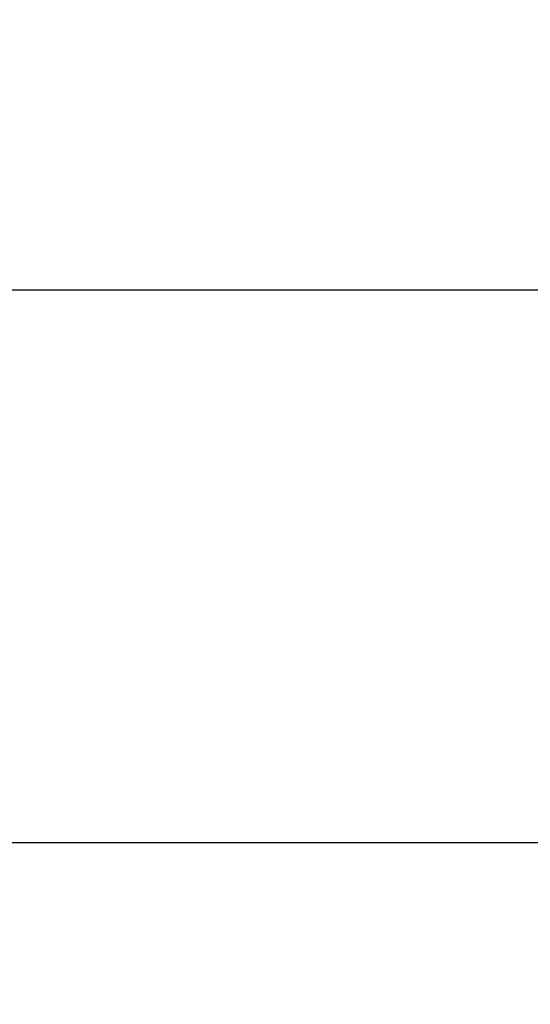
# Model space of a CAD drawing. Header units: metres. Extents: x 63115 to 703450, y -261936 to -53969.
# Tile 145 of 256: x 154240 to 154425, y -127619 to -127263. Entities that reach past the tile are written whole.
import ezdxf

# ---------------------------------------------------------------- set-up
doc = ezdxf.new("R2010")
doc.units = ezdxf.units.M
doc.linetypes.add('DASHDOT2', pattern=[12.7, 6.35, -3.175, 0, -3.175])
doc.layers.add('_01-STRAMIENEN', color=253, linetype='DASHDOT2')
doc.layers.add('_03-PROJECTION', color=1, linetype='Continuous')
doc.layers.add('_01Hulplijnen', color=6, linetype='Continuous', plot=False)

# ---------------------------------------------------------------- blocks, each defined once
blk = doc.blocks.new('*U396')
at = {"layer": '_01-STRAMIENEN'}
for points in [[(-7899.78, 3050), (6883.22, 3050)], [(-7899.78, 2850), (6883.22, 2850)]]:
    blk.add_lwpolyline(points, dxfattribs=at)
at = {"layer": '_01Hulplijnen'}
for points in [[(-7899.78, 3050), (6883.22, 3050)], [(-7899.78, 2850), (6883.22, 2850)]]:
    blk.add_lwpolyline(points, dxfattribs=at)

msp = doc.modelspace()

# ---------------------------------------------------------------- linework, layer by layer
at = {"layer": '_03-PROJECTION'}
msp.add_ellipse((160931.8, -130410.61), major_axis=(-6500, 0), ratio=0.638462, start_param=5.35272, end_param=10.194284, dxfattribs=at)

# ---------------------------------------------------------------- block references
msp.add_blockref('*U396', (160931.8, -130410.61), dxfattribs=at)

doc.saveas('drawing.dxf')
